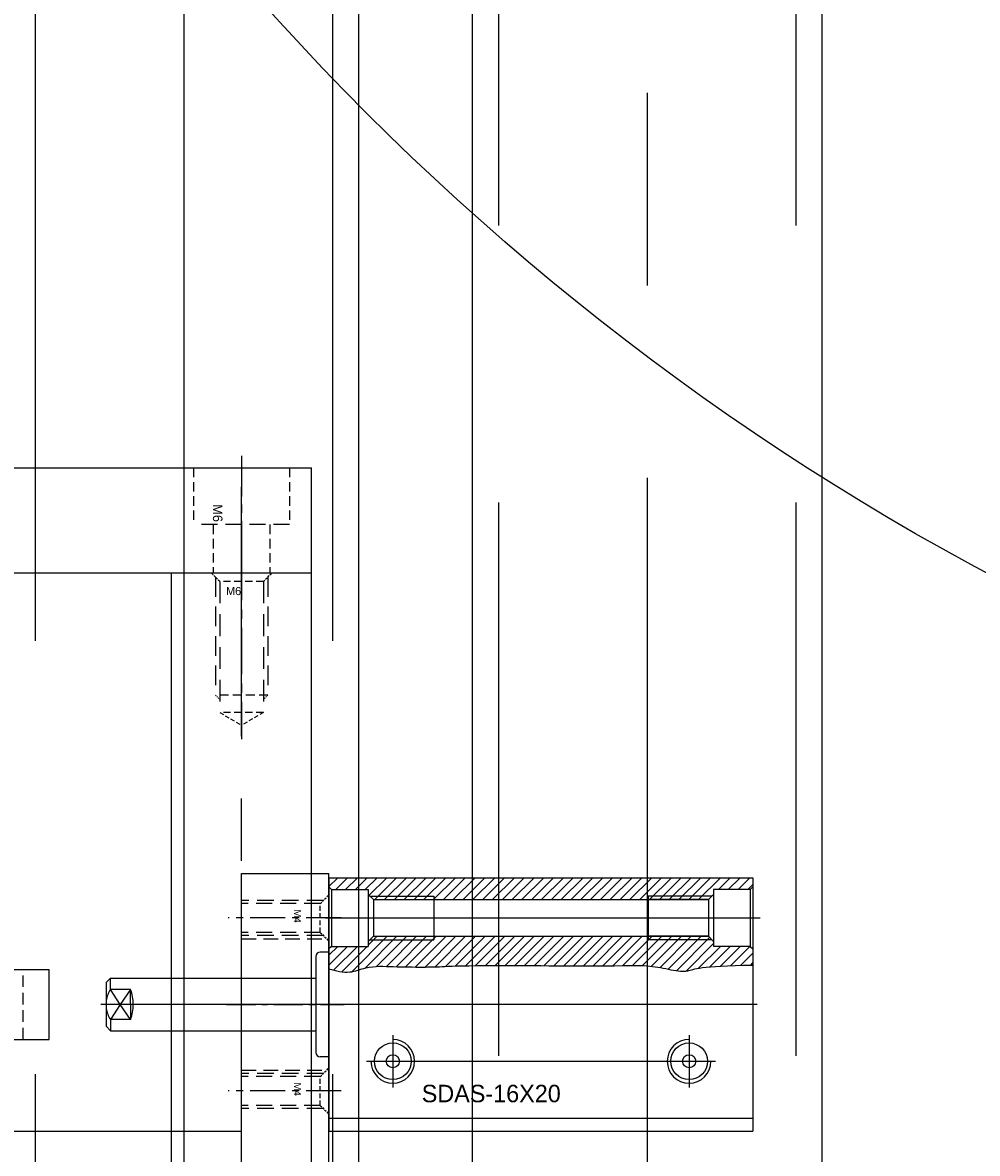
# Model space of a CAD drawing. Header units: millimetres. Extents: x -1657 to 8845, y -11980 to 3013.
# Tile 105 of 256: x 1685 to 1794, y -863 to -733. Entities that reach past the tile are written whole.
import ezdxf

# ---------------------------------------------------------------- set-up
doc = ezdxf.new("R2010")
doc.units = ezdxf.units.MM
doc.linetypes.add('CENTER', pattern=[2, 1.25, -0.25, 0.25, -0.25])
doc.linetypes.add('DASHED', pattern=[0.75, 0.5, -0.25])
for name, color, linetype in [('图层33', 235, 'Continuous'), ('图层34', 132, 'Continuous'), ('图层57', 142, 'Continuous'), ('图层59', 190, 'Continuous'), ('圆管', 25, 'Continuous'), ('夹持气缸', 252, 'Continuous'), ('料盘', 247, 'Continuous'), ('方管', 252, 'Continuous')]:
    doc.layers.add(name, color=color, linetype=linetype)

# ---------------------------------------------------------------- blocks, each defined once
blk = doc.blocks.new('6F')
at = {"color": 4, "linetype": 'DASHED', "ltscale": 0.471405}
for p, q in [((1, 2.5), (0, 3.5)), ((1, -2.5), (0, -3.5))]:
    blk.add_line(p, q, dxfattribs=at)
at = {"color": 4, "linetype": 'DASHED', "ltscale": 4.5}
for p, q in [((0.5, 3), (14, 3)), ((0.5, -3), (14, -3))]:
    blk.add_line(p, q, dxfattribs=at)
at = {"color": 4, "linetype": 'DASHED', "ltscale": 0.235702}
for p, q in [((14, 3), (14.5, 2.5)), ((14, -3), (14.5, -2.5))]:
    blk.add_line(p, q, dxfattribs=at)
at = {"color": 4, "linetype": 'DASHED', "ltscale": 2}
blk.add_line((14, 3), (14, -3), dxfattribs=at)
at = {"color": 4, "linetype": 'DASHED', "ltscale": 1.666667}
for p, q in [((1, 2.5), (1, -2.5)), ((16, 2.5), (16, -2.5))]:
    blk.add_line(p, q, dxfattribs=at)
at = {"color": 4, "linetype": 'DASHED', "ltscale": 5}
for p, q in [((1, 2.5), (16, 2.5)), ((1, -2.5), (16, -2.5))]:
    blk.add_line(p, q, dxfattribs=at)
at = {"color": 4, "linetype": 'DASHED', "ltscale": 0.96225}
for p in [(16, 2.5), (16, -2.5)]:
    blk.add_line(p, (17.44, 0), dxfattribs=at)
at = {"color": 1, "linetype": 'CENTER', "ltscale": 4.23765}
blk.add_line((-2.16, 0), (19.03, 0), dxfattribs=at)
blk.add_text('M6', height=0.924, rotation=90).set_placement((2.56, -1.77))
blk = doc.blocks.new('12576')
at = {"layer": '图层33', "color": 1, "linetype": 'CENTER', "ltscale": 3.728372}
blk.add_line((-3.25, 7.89), (-3.25, -7.61), dxfattribs=at)
at = {"layer": '图层33', "color": 4, "linetype": 'DASHED', "ltscale": 2.166667}
for p, q in [((-8.75, 6.5), (-8.75, 0)), ((2.25, 6.5), (2.25, 0)), ((-6.5, 0), (-6.5, -5.5)), ((0, 0), (0, -5.5))]:
    blk.add_line(p, q, dxfattribs=at)
at = {"layer": '图层33', "color": 4, "linetype": 'DASHED', "ltscale": 3.666667}
blk.add_line((2.25, 0), (-8.75, 0), dxfattribs=at)
at = {"layer": '图层33', "ltscale": 4}
blk.add_text('M6', height=1.094, rotation=270, dxfattribs=at).set_placement((-6.53, 2.34))
blk = doc.blocks.new('14983')
at = {"layer": '夹持气缸'}
h = blk.add_hatch(dxfattribs=at)
h.set_pattern_fill('ANSI31', color=256, scale=0.25, style=0)
h.set_pattern_definition([(45, (-99.2445, -100.77095), (-0.561266, 0.561266), [])])
h.paths.add_polyline_path([(-6.9, 0), (-6.9, 0.4), (0.4, 0.4), (0.6, 0.6), (0.6, 1.15), (4.8, 1.15), (5.1, 1.45), (5.1, 2.5), (-43.4, 2.5), (-43.4, 1.45), (-43.1, 1.15), (-38.9, 1.15), (-38.9, 0.6), (-38.7, 0.4), (-31.4, 0.4), (-31.4, 0)])
h.paths.add_polyline_path([(-6.9, 0), (0, 0), (0.4, 0.4), (-6.9, 0.4)], flags=17)
h.paths.add_polyline_path([(-38.3, 0), (-31.4, 0), (-31.4, 0.4), (-38.7, 0.4)], flags=17)
edge = h.paths.add_edge_path()
edge.add_spline(control_points=[(-43.4, -7.91), (-42.6, -8.17), (-41.19, -8.54), (-38.76, -7.54), (-35.96, -7.69), (-33.11, -7.73), (-30.57, -7.69), (-28.16, -7.49), (-10.26, -7.63), (-7.3, -7.45), (-4.64, -7.92), (-2.4, -8.46), (-1.01, -7.56), (5.1, -7.5)], knot_values=[1.343922, 1.343922, 1.343922, 1.343922, 6.228097, 9.971056, 16.277364, 23.154864, 26.897823, 31.899048, 37.948704, 44.668479, 49.563849, 53.991651, 58.025742, 58.025742, 58.025742, 58.025742], degree=3, periodic=0)
edge.add_line((5.1, -7.5), (5.1, -5.65))
edge.add_line((5.1, -5.65), (4.8, -5.35))
edge.add_line((4.8, -5.35), (0.6, -5.35))
edge.add_line((0.6, -5.35), (0.6, -4.8))
edge.add_line((0.6, -4.8), (0.4, -4.6))
edge.add_line((0.4, -4.6), (-6.9, -4.6))
edge.add_line((-6.9, -4.6), (-6.9, -4.2))
edge.add_line((-6.9, -4.2), (-31.4, -4.2))
edge.add_line((-31.4, -4.2), (-31.4, -4.6))
edge.add_line((-31.4, -4.6), (-38.7, -4.6))
edge.add_line((-38.7, -4.6), (-38.9, -4.8))
edge.add_line((-38.9, -4.8), (-38.9, -5.35))
edge.add_line((-38.9, -5.35), (-43.1, -5.35))
edge.add_line((-43.1, -5.35), (-43.4, -5.65))
edge.add_line((-43.4, -5.65), (-43.4, -7.91))
h.paths.add_polyline_path([(0, -4.2), (-6.9, -4.2), (-6.9, -4.6), (0.4, -4.6)], flags=17)
h.paths.add_polyline_path([(-31.4, -4.2), (-38.3, -4.2), (-38.7, -4.6), (-31.4, -4.6)], flags=17)
for p, q in [((-43.4, 2.5), (5.1, 2.5)), ((-43.4, 2.5), (-43.4, -26.5)), ((-43.1, 1.15), (-43.4, 1.45)), ((4.8, 1.15), (5.1, 1.45)), ((5.1, 2.5), (5.1, -26.5)), ((-43.1, 1.15), (-43.1, -5.35)), ((-43.1, 1.15), (-38.9, 1.15)), ((-38.9, 1.15), (-38.9, -5.35)), ((-38.9, 0.6), (-38.3, 0)), ((-38.7, 0.4), (-31.4, 0.4)), ((-38.3, 0), (0, 0)), ((-38.3, 0), (-38.3, -4.2)), ((-31.4, 0.4), (-31.4, -4.6)), ((0.4, 0.4), (-6.9, 0.4)), ((-6.9, 0.4), (-6.9, -4.6)), ((0, 0), (-6.9, 0)), ((0.6, 0.6), (0, 0)), ((0, 0), (0, -4.2)), ((0.6, 1.15), (0.6, -5.35)), ((4.8, 1.15), (0.6, 1.15)), ((4.8, 1.15), (4.8, -5.35)), ((-43.8, -2.1), (5.91, -2.1)), ((-38.9, -4.8), (-38.3, -4.2)), ((-38.7, -4.6), (-31.4, -4.6)), ((-38.3, -4.2), (0, -4.2)), ((0, -4.2), (-6.9, -4.2)), ((0.4, -4.6), (-6.9, -4.6)), ((0.6, -4.8), (0, -4.2)), ((-43.4, -6), (-44.4, -6)), ((-43.1, -5.35), (-43.4, -5.65)), ((-43.1, -5.35), (-38.9, -5.35)), ((4.8, -5.35), (0.6, -5.35)), ((4.8, -5.35), (5.1, -5.65)), ((-44.9, -6.5), (-44.9, -15)), ((-68.9, -9.5), (-68.4, -9)), ((-68.4, -9), (-44.9, -9)), ((-68.4, -10.28), (-68.4, -9)), ((-68.9, -9.5), (-68.9, -14.5)), ((-66.1, -10.28), (-68.4, -10.28)), ((-67.28, -12), (-68.4, -10.28)), ((-66.1, -10.28), (-67.28, -12)), ((-66.1, -12), (-66.1, -10.28)), ((-67.28, -12), (-68.4, -13.72)), ((-66.1, -13.72), (-67.28, -12)), ((-66.1, -12), (-66.1, -13.72)), ((-66.1, -13.72), (-68.4, -13.72)), ((-68.4, -13.72), (-68.4, -15)), ((-68.9, -14.5), (-68.4, -15)), ((-68.4, -15), (-44.9, -15)), ((-44.9, -15), (-44.9, -17.5)), ((-43.4, -18), (-44.4, -18)), ((-43.4, -25), (5.1, -25)), ((-43.4, -26.5), (5.1, -26.5))]:
    blk.add_line(p, q, dxfattribs=at)
at = {"layer": '夹持气缸', "ltscale": 0.5}
for p, q in [((5.59, -12), (-69.5, -12)), ((-39.1, -18.5), (0.8, -18.5))]:
    blk.add_line(p, q, dxfattribs=at)
at = {"layer": '夹持气缸', "ltscale": 0.2}
for p, q in [((-36.1, -15.5), (-36.1, -21.5)), ((-2.2, -15.5), (-2.2, -21.5))]:
    blk.add_line(p, q, dxfattribs=at)
at = {"layer": '夹持气缸'}
for centre, radius in [((-36.1, -18.5), 2.1), ((-2.2, -18.5), 2.1), ((-36.1, -18.5), 0.75), ((-2.2, -18.5), 0.75)]:
    blk.add_circle(centre, radius, dxfattribs=at)
for centre, radius, start, end in [((-44.4, -6.5), 0.5, 90, 180), ((-64.83, -12.42), 4.17, 149.0969, 167.9752), ((-70.67, -12), 4.88, 0, 20.582), ((-64.83, -11.58), 4.17, 192.0248, 210.9031), ((-70.67, -12), 4.88, 339.418, 0), ((-36.1, -18.5), 2.5, 180, 90), ((-2.2, -18.5), 2.5, 90, 0), ((-44.4, -17.5), 0.5, 180, 270)]:
    blk.add_arc(centre, radius, start, end, dxfattribs=at)
blk.add_open_spline([(-43.4, -7.91), (-42.6, -8.17), (-41.19, -8.54), (-38.76, -7.54), (-35.96, -7.69), (-33.11, -7.73), (-30.57, -7.69), (-28.16, -7.49), (-10.26, -7.63), (-7.3, -7.45), (-4.64, -7.92), (-2.4, -8.46), (-1.01, -7.56), (5.1, -7.5)], degree=3, knots=[1.343922, 1.343922, 1.343922, 1.343922, 6.228097, 9.971056, 16.277364, 23.154864, 26.897823, 31.899048, 37.948704, 44.668479, 49.563849, 53.991651, 58.025742, 58.025742, 58.025742, 58.025742], dxfattribs=at)
at = {"layer": '夹持气缸', "insert": (-32.79, -21.19), "char_height": 2, "width": 20.5778, "attachment_point": 1}
blk.add_mtext('SDAS-16X20', dxfattribs=at)
blk = doc.blocks.new('14B62')
at = {"layer": '图层59', "color": 4, "linetype": 'DASHED', "ltscale": 3.783333}
for p, q in [((0, 4), (-9.35, 4)), ((0, 0), (-9.35, 0))]:
    blk.add_line(p, q, dxfattribs=at)
at = {"layer": '图层59', "color": 4, "linetype": 'DASHED', "ltscale": 0.471405}
for p, q in [((-0.35, 3.65), (0.65, 4.65)), ((-0.35, 0.35), (0.65, -0.65))]:
    blk.add_line(p, q, dxfattribs=at)
at = {"layer": '图层59', "color": 4, "linetype": 'DASHED', "ltscale": 3.666667}
for p, q in [((-0.35, 3.65), (-9.35, 3.65)), ((-0.35, 0.35), (-9.35, 0.35))]:
    blk.add_line(p, q, dxfattribs=at)
at = {"layer": '图层59', "color": 4, "linetype": 'DASHED', "ltscale": 1.1}
blk.add_line((-0.35, 0.35), (-0.35, 3.65), dxfattribs=at)
at = {"layer": '图层59', "color": 1, "linetype": 'CENTER', "ltscale": 3.2}
blk.add_line((2.03, 2), (-10.9, 2), dxfattribs=at)
at = {"layer": '图层59'}
blk.add_text('M4', height=0.814, rotation=270, dxfattribs=at).set_placement((-3.37, 2.96))
blk = doc.blocks.new('29DBD')
at = {"layer": '圆管', "ltscale": 1.625}
for p, q in [((0, 37), (-380, 37)), ((0, -3), (-380, -3))]:
    blk.add_line(p, q, dxfattribs=at)
at = {"layer": '圆管', "color": 4, "linetype": 'DASHED', "ltscale": 126.666667}
for p, q in [((0, 34), (-380, 34)), ((0, 0), (-380, 0))]:
    blk.add_line(p, q, dxfattribs=at)
at = {"layer": '圆管', "color": 1, "linetype": 'CENTER', "ltscale": 88.16}
blk.add_line((30.4, 17), (-410.4, 17), dxfattribs=at)

msp = doc.modelspace()

# ---------------------------------------------------------------- linework, layer by layer
at = {"layer": '图层33', "ltscale": 1.625}
for p, q in [((1597.6321, -784.3822), (1717.6321, -784.3822)), ((1717.6321, -796.3822), (1717.6321, -784.3822)), ((1597.6321, -796.3822), (1717.6321, -796.3822))]:
    msp.add_line(p, q, dxfattribs=at)
at = {"layer": '图层34', "color": 1, "linetype": 'CENTER', "ltscale": 28.536}
msp.add_line((1709.6321, -929.2222), (1709.6321, -786.5422), dxfattribs=at)
at = {"layer": '图层34', "ltscale": 10}
for p, q in [((1701.6321, -919.3822), (1701.6321, -796.3822)), ((1701.6321, -796.3822), (1717.6321, -796.3822)), ((1717.6321, -919.3822), (1717.6321, -796.3822))]:
    msp.add_line(p, q, dxfattribs=at)
at = {"layer": '图层57', "ltscale": 2}
for p, q in [((1627.6321, -841.7822), (1687.6321, -841.7822)), ((1687.6321, -849.7822), (1687.6321, -841.7822)), ((1635.9744, -849.7822), (1687.6321, -849.7822))]:
    msp.add_line(p, q, dxfattribs=at)
at = {"layer": '图层57', "color": 4, "linetype": 'DASHED', "ltscale": 2.666667}
msp.add_line((1684.6321, -849.7822), (1684.6321, -841.7822), dxfattribs=at)
at = {"layer": '图层59', "ltscale": 1.125}
for p, q in [((1709.6321, -860.2822), (1709.6321, -830.7822)), ((1709.6321, -830.7822), (1719.6321, -830.7822)), ((1719.6321, -880.2822), (1719.6321, -830.7822)), ((1677.6321, -860.2822), (1709.6321, -860.2822))]:
    msp.add_line(p, q, dxfattribs=at)
at = {"layer": '图层59', "color": 4, "linetype": 'DASHED', "ltscale": 3.333333}
for p, q in [((1709.6321, -838.2822), (1719.6321, -838.2822)), ((1709.6321, -853.2822), (1719.6321, -853.2822))]:
    msp.add_line(p, q, dxfattribs=at)
at = {"layer": '图层59', "color": 1, "linetype": 'CENTER', "ltscale": 2.6912}
msp.add_line((1707.9041, -845.7822), (1721.3601, -845.7822), dxfattribs=at)
at = {"layer": '料盘', "ltscale": 12.5}
msp.add_circle((1936.0605, -531.6622), 300, dxfattribs=at)
at = {"layer": '方管', "color": 1, "linetype": 'CENTER', "ltscale": 138.04}
msp.add_line((1703.0605, -1149.2622), (1703.0605, -459.0622), dxfattribs=at)
at = {"layer": '方管', "color": 4, "linetype": 'DASHED', "ltscale": 198.333333}
for p, q in [((1686.0605, -1101.6622), (1686.0605, -506.6622)), ((1720.0605, -1101.6622), (1720.0605, -506.6622))]:
    msp.add_line(p, q, dxfattribs=at)
at = {"layer": '方管', "ltscale": 1.125}
msp.add_line((1723.0605, -1029.6622), (1723.0605, -506.6622), dxfattribs=at)

# ---------------------------------------------------------------- block references
at = {"layer": '图层33', "ltscale": 1.625}
msp.add_blockref('12576', (1712.8821, -790.8822), dxfattribs=at)
at = {"layer": '图层34', "ltscale": 10, "rotation": 270}
msp.add_blockref('6F', (1709.6321, -796.3822), dxfattribs=at)
at = {"layer": '图层59', "ltscale": 3.75}
for p in [(1718.9821, -837.8822), (1718.9821, -857.6822)]:
    msp.add_blockref('14B62', p, dxfattribs=at)
at = {"layer": '圆管', "ltscale": 2.125, "rotation": 270}
msp.add_blockref('29DBD', (1739.0605, -1041.6622), dxfattribs=at)
at = {"layer": '夹持气缸', "ltscale": 1.125}
msp.add_blockref('14983', (1763.0321, -833.7822), dxfattribs=at)

doc.saveas('drawing.dxf')
